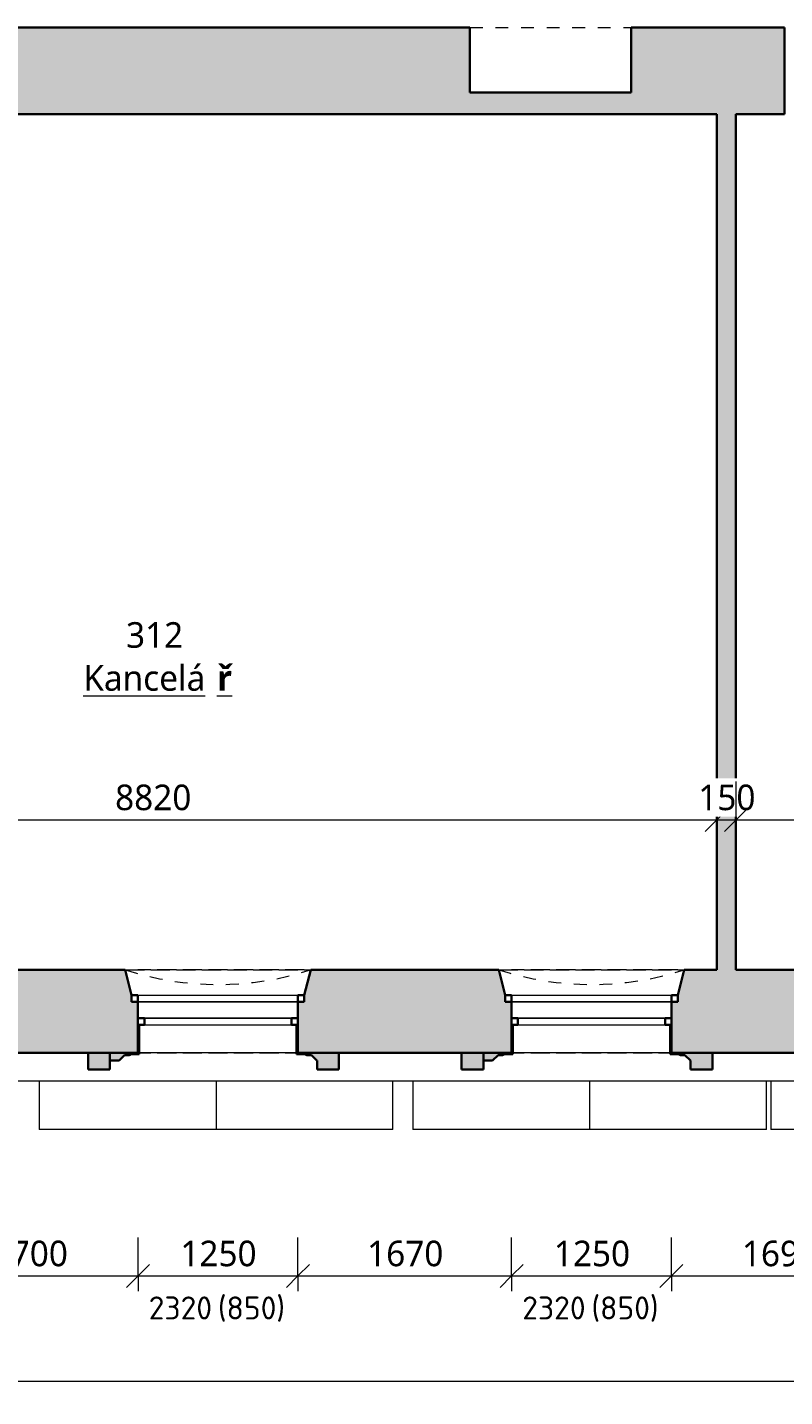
# Model space of a CAD drawing. Header units: metres. Extents: x -2.7 to 41.7, y -4.4 to 31.2.
# Tile 15 of 21: x 25.2 to 31.2, y -2.3 to 8.4. Entities that reach past the tile are written whole.
import ezdxf

# ---------------------------------------------------------------- set-up
doc = ezdxf.new("R2010")
doc.units = ezdxf.units.M
doc.linetypes.add('AV - Cerch_ 1 tecka 2mm', pattern=[0.004, 0.002, -0.001, 0, -0.001])
doc.layers.add('AV-KOTY', color=5, linetype='Continuous', lineweight=13, true_color=0x0000ff)
doc.layers.add('AV-MISTNOSTI', color=5, linetype='Continuous', lineweight=5, true_color=0x0000ff)
for name, color, linetype, lineweight in [('AV-KOTY-100', 7, 'Continuous', 5), ('AV-SRAFY', 7, 'Continuous', 35), ('AV-STAVBA', 7, 'Continuous', 18)]:
    doc.layers.add(name, color=color, linetype=linetype, lineweight=lineweight)
doc.styles.add('ISOCPEUR', font='isocpeur.ttf', dxfattribs={"height": 0.18})
doc.styles.add('Trebuchet MS', font='trebuc.ttf', dxfattribs={"height": 0.2})
doc.styles.add('Trebuchet MS_B', font='trebuc.ttf', dxfattribs={"height": 0.2})
doc.dimstyles.new('2_mm_-_O_-_Blue_-_mm_-_zaokrouhlena', dxfattribs={"dimscale": 0.3048, "dimtxt": 0.20619, "dimasz": 0.590551, "dimexe": 0.393701, "dimexo": 0.0625, "dimgap": 0.065617, "dimtad": 1, "dimdec": 0, "dimlfac": 1000, "dimrnd": 10, "dimzin": 0, "dimdsep": 46, "dimtxsty": 'Trebuchet MS', "dimblk1": 'OBLIQUE', "dimblk2": 'OBLIQUE', "dimsah": 1, "dimcen": 0.09, "dimazin": 0, "dimtfac": 1, "dimtdec": 4, "dimtix": 1, "dimtmove": 0, "dimatfit": 3, "dimfxl": 0.984252, "dimfxlon": 1, "dimtvp": 1, "dimtfill": 1, "dimtolj": 1, "dimtzin": 0, "dimarcsym": 2})

# ---------------------------------------------------------------- blocks, each defined once
blk = doc.blocks.new('GM_Nika_obdélníková - 1560x2600-996964-3NP')
at = {"layer": 'AV-STAVBA', "linetype": 'AV - Cerch_ 1 tecka 2mm'}
blk.add_line((-0.63, 0.34), (0.63, 0.34), dxfattribs=at)
blk = doc.blocks.new('WI_2-2_dvojité_bez středního sloupku - 1250x2320-1217601-3NP')
at = {"layer": 'AV-STAVBA', "linetype": 'AV - Cerch_ 1 tecka 2mm', "lineweight": 13}
for p, q in [((0.675, 0.325), (-0.675, 0.325)), ((-0.675, 0.325), (0.675, 0.325)), ((0.625, 0.325), (-0.625, 0.325)), ((0.675, -0.325), (-0.675, -0.325)), ((0.625, -0.325), (-0.625, -0.325)), ((-0.625, -0.325), (0.625, -0.325))]:
    blk.add_line(p, q, dxfattribs=at)
at = {"layer": 'AV-STAVBA', "lineweight": 35}
for p, q in [((-0.625, 0.125), (-0.675, 0.125)), ((-0.675, 0.125), (-0.675, 0.075)), ((-0.625, 0.075), (-0.625, 0.125)), ((0.675, 0.125), (0.625, 0.125)), ((0.625, 0.125), (0.625, 0.075)), ((0.675, 0.075), (0.675, 0.125)), ((-0.675, 0.075), (-0.625, 0.075)), ((0.625, 0.075), (0.675, 0.075)), ((-0.625, -0.105), (-0.625, -0.055)), ((-0.625, -0.055), (-0.575, -0.055)), ((-0.575, -0.105), (-0.625, -0.105)), ((-0.575, -0.055), (-0.575, -0.105)), ((0.575, -0.105), (0.575, -0.055)), ((0.575, -0.055), (0.625, -0.055)), ((0.625, -0.105), (0.575, -0.105)), ((0.625, -0.055), (0.625, -0.105))]:
    blk.add_line(p, q, dxfattribs=at)
at = {"layer": 'AV-STAVBA'}
for p, q in [((-0.675, 0.075), (-0.675, 0.125)), ((-0.675, 0.125), (0.675, 0.125)), ((-0.625, 0.125), (0.031, 0.125)), ((-0.625, 0.075), (-0.625, 0.125)), ((0.031, 0.125), (0.625, 0.125)), ((0.625, 0.075), (0.625, 0.125)), ((0.675, 0.075), (0.675, 0.125)), ((-0.675, 0.075), (0.675, 0.075)), ((0.031, 0.075), (-0.625, 0.075)), ((0.625, 0.075), (0.031, 0.075)), ((-0.625, -0.055), (-0.625, -0.105)), ((-0.625, -0.055), (0.625, -0.055)), ((-0.625, -0.105), (0.625, -0.105)), ((0.031, -0.055), (-0.575, -0.055)), ((-0.575, -0.055), (-0.575, -0.105)), ((-0.575, -0.105), (0.031, -0.105)), ((0.575, -0.055), (0.031, -0.055)), ((0.031, -0.105), (0.575, -0.105)), ((0.575, -0.055), (0.575, -0.105)), ((0.625, -0.055), (0.625, -0.105))]:
    blk.add_line(p, q, dxfattribs=at)
blk = doc.blocks.new('GM_Nika se zkoseným ostěním a klenutým nadpražím - 1350x2500_200-1217707-3NP')
at = {"layer": 'AV-STAVBA', "linetype": 'AV - Cerch_ 1 tecka 2mm', "lineweight": 13}
for p, q in [((0.675, 0.325), (-0.675, 0.325)), ((0.725, -0.325), (-0.725, -0.325))]:
    blk.add_line(p, q, dxfattribs=at)
blk.add_arc((0, -2.537), 2.328, 71.8558, 108.1442, dxfattribs=at)
blk = doc.blocks.new('GM_Nika_zkosené ostění - v900-1218213-3NP')
at = {"layer": 'AV-STAVBA', "linetype": 'AV - Cerch_ 1 tecka 2mm', "lineweight": 13}
blk.add_line((-0.6, 0.325), (0.85, 0.325), dxfattribs=at)
blk = doc.blocks.new('Podokenní římsa 3NP - Podokenní římsa 3NP-1611802-3NP')
at = {"layer": 'AV-STAVBA'}
blk.add_line((21.795, 0.138), (33.759, 0.138), dxfattribs=at)
blk = doc.blocks.new('Tympanon a šambrána 3NP6 - Tympanon a šambrána 2NP-1616061-3NP')
at = {"layer": 'AV-STAVBA'}
h = blk.add_hatch(color=256, dxfattribs=at)
h.paths.add_polyline_path([(7.679, 0.228), (7.8, 0.228), (7.8, 0.358), (7.48, 0.358), (7.48, 0.578), (7.47, 0.578), (7.47, 0.348), (7.535, 0.348), (7.55, 0.339), (7.585, 0.339), (7.628, 0.297), (7.63, 0.297), (7.63, 0.228)])
h.paths.add_polyline_path([(6.01, 0.297), (6.082, 0.297), (6.125, 0.339), (6.16, 0.339), (6.175, 0.348), (6.24, 0.348), (6.24, 0.578), (6.23, 0.578), (6.23, 0.358), (6.01, 0.358)])
blk.add_hatch(color=256, dxfattribs=at).paths.add_polyline_path([(6.01, 0.228), (6.01, 0.358), (5.84, 0.358), (5.84, 0.228)])
at = {"layer": 'AV-STAVBA', "lineweight": 35}
for p, q in [((6.23, 0.578), (6.23, 0.358)), ((6.24, 0.348), (6.24, 0.578)), ((7.47, 0.578), (7.47, 0.348)), ((7.48, 0.358), (7.48, 0.578)), ((6.01, 0.358), (5.84, 0.358)), ((5.84, 0.358), (5.84, 0.228)), ((6.23, 0.358), (6.01, 0.358)), ((6.01, 0.358), (6.01, 0.297)), ((6.01, 0.228), (6.01, 0.358)), ((6.082, 0.297), (6.125, 0.339)), ((6.125, 0.339), (6.16, 0.339)), ((6.16, 0.339), (6.175, 0.348)), ((6.175, 0.348), (6.24, 0.348)), ((7.47, 0.348), (7.535, 0.348)), ((7.8, 0.358), (7.48, 0.358)), ((7.535, 0.348), (7.55, 0.339)), ((7.55, 0.339), (7.585, 0.339)), ((7.585, 0.339), (7.628, 0.297)), ((7.8, 0.228), (7.8, 0.358)), ((5.84, 0.228), (6.01, 0.228)), ((6.01, 0.297), (6.082, 0.297)), ((7.628, 0.297), (7.63, 0.297)), ((7.63, 0.297), (7.63, 0.228)), ((7.63, 0.228), (7.8, 0.228))]:
    blk.add_line(p, q, dxfattribs=at)
blk = doc.blocks.new('Tympanon a šambrána 3NP7 - Tympanon a šambrána 2NP-1616171-3NP')
at = {"layer": 'AV-STAVBA'}
h = blk.add_hatch(color=256, dxfattribs=at)
h.paths.add_polyline_path([(7.8, 0.228), (7.8, 0.358), (7.48, 0.358), (7.48, 0.578), (7.47, 0.578), (7.47, 0.348), (7.535, 0.348), (7.55, 0.339), (7.585, 0.339), (7.628, 0.297), (7.63, 0.297), (7.63, 0.228)])
h.paths.add_polyline_path([(6.01, 0.297), (6.082, 0.297), (6.125, 0.339), (6.16, 0.339), (6.175, 0.348), (6.24, 0.348), (6.24, 0.578), (6.23, 0.578), (6.23, 0.358), (6.01, 0.358)])
blk.add_hatch(color=256, dxfattribs=at).paths.add_polyline_path([(6.01, 0.228), (6.01, 0.358), (5.84, 0.358), (5.84, 0.228)])
at = {"layer": 'AV-STAVBA', "lineweight": 35}
for p, q in [((6.23, 0.578), (6.23, 0.358)), ((6.24, 0.348), (6.24, 0.578)), ((7.47, 0.578), (7.47, 0.348)), ((7.48, 0.358), (7.48, 0.578)), ((6.01, 0.358), (5.84, 0.358)), ((5.84, 0.358), (5.84, 0.228)), ((6.23, 0.358), (6.01, 0.358)), ((6.01, 0.358), (6.01, 0.297)), ((6.01, 0.228), (6.01, 0.358)), ((6.082, 0.297), (6.125, 0.339)), ((6.125, 0.339), (6.16, 0.339)), ((6.16, 0.339), (6.175, 0.348)), ((6.175, 0.348), (6.24, 0.348)), ((7.47, 0.348), (7.535, 0.348)), ((7.8, 0.358), (7.48, 0.358)), ((7.535, 0.348), (7.55, 0.339)), ((7.55, 0.339), (7.585, 0.339)), ((7.585, 0.339), (7.628, 0.297)), ((7.8, 0.228), (7.8, 0.358)), ((5.84, 0.228), (6.01, 0.228)), ((6.01, 0.297), (6.082, 0.297)), ((7.628, 0.297), (7.63, 0.297)), ((7.63, 0.297), (7.63, 0.228)), ((7.63, 0.228), (7.8, 0.228))]:
    blk.add_line(p, q, dxfattribs=at)
blk = doc.blocks.new('DIMBLOCK55-3NP')
at = {"layer": 'AV-KOTY-100', "color": 5, "true_color": 0x0000ff}
for p, q in [((24.41, -1.387), (24.41, -1.087)), ((26.11, -1.387), (26.11, -1.087)), ((24.41, -1.387), (24.32, -1.477)), ((24.41, -1.387), (24.5, -1.297)), ((24.41, -1.387), (26.11, -1.387)), ((24.41, -1.387), (24.41, -1.507)), ((26.11, -1.387), (26.02, -1.477)), ((26.11, -1.387), (26.2, -1.297)), ((26.11, -1.387), (26.11, -1.507))]:
    blk.add_line(p, q, dxfattribs=at)
at = {"layer": 'AV-KOTY-100', "color": 0, "insert": (24.966, -1.111), "char_height": 0.2, "width": 0.70454, "attachment_point": 1, "line_spacing_factor": 1.048425, "style": 'Trebuchet MS', "bg_fill": 3, "box_fill_scale": 1.25, "bg_fill_color": 256, "bg_fill_true_color": 13158600, "bg_fill_transparency": 0}
blk.add_mtext('1700', dxfattribs=at)
blk = doc.blocks.new('_Oblique')
at = {"color": 0, "linetype": 'ByBlock', "lineweight": -2}
blk.add_line((-0.5, -0.5), (0.5, 0.5), dxfattribs=at)
blk = doc.blocks.new('DIMBLOCK56-3NP')
at = {"layer": 'AV-KOTY-100', "color": 5, "true_color": 0x0000ff}
for p, q in [((26.11, -1.387), (26.11, -1.087)), ((27.36, -1.387), (27.36, -1.087)), ((26.11, -1.387), (26.02, -1.477)), ((26.11, -1.387), (26.2, -1.297)), ((26.11, -1.387), (27.36, -1.387)), ((26.11, -1.387), (26.11, -1.507)), ((27.36, -1.387), (27.27, -1.477)), ((27.36, -1.387), (27.45, -1.297)), ((27.36, -1.387), (27.36, -1.507))]:
    blk.add_line(p, q, dxfattribs=at)
at = {"layer": 'AV-KOTY-100', "color": 0, "insert": (26.441, -1.111), "char_height": 0.2, "width": 0.70454, "attachment_point": 1, "line_spacing_factor": 1.048425, "style": 'Trebuchet MS', "bg_fill": 3, "box_fill_scale": 1.25, "bg_fill_color": 256, "bg_fill_true_color": 13158600, "bg_fill_transparency": 0}
blk.add_mtext('1250', dxfattribs=at)
blk = doc.blocks.new('DIMBLOCK57-3NP')
at = {"layer": 'AV-KOTY-100', "color": 5, "true_color": 0x0000ff}
for p, q in [((27.36, -1.387), (27.36, -1.087)), ((29.03, -1.387), (29.03, -1.087)), ((27.36, -1.387), (27.27, -1.477)), ((27.36, -1.387), (27.45, -1.297)), ((27.36, -1.387), (29.03, -1.387)), ((27.36, -1.387), (27.36, -1.507)), ((29.03, -1.387), (28.94, -1.477)), ((29.03, -1.387), (29.12, -1.297)), ((29.03, -1.387), (29.03, -1.507))]:
    blk.add_line(p, q, dxfattribs=at)
at = {"layer": 'AV-KOTY-100', "color": 0, "insert": (27.901, -1.111), "char_height": 0.2, "width": 0.70454, "attachment_point": 1, "line_spacing_factor": 1.048425, "style": 'Trebuchet MS', "bg_fill": 3, "box_fill_scale": 1.25, "bg_fill_color": 256, "bg_fill_true_color": 13158600, "bg_fill_transparency": 0}
blk.add_mtext('1670', dxfattribs=at)
blk = doc.blocks.new('DIMBLOCK58-3NP')
at = {"layer": 'AV-KOTY-100', "color": 5, "true_color": 0x0000ff}
for p, q in [((29.03, -1.387), (29.03, -1.087)), ((30.28, -1.387), (30.28, -1.087)), ((29.03, -1.387), (28.94, -1.477)), ((29.03, -1.387), (29.12, -1.297)), ((29.03, -1.387), (30.28, -1.387)), ((29.03, -1.387), (29.03, -1.507)), ((30.28, -1.387), (30.19, -1.477)), ((30.28, -1.387), (30.37, -1.297)), ((30.28, -1.387), (30.28, -1.507))]:
    blk.add_line(p, q, dxfattribs=at)
at = {"layer": 'AV-KOTY-100', "color": 0, "insert": (29.361, -1.111), "char_height": 0.2, "width": 0.70454, "attachment_point": 1, "line_spacing_factor": 1.048425, "style": 'Trebuchet MS', "bg_fill": 3, "box_fill_scale": 1.25, "bg_fill_color": 256, "bg_fill_true_color": 13158600, "bg_fill_transparency": 0}
blk.add_mtext('1250', dxfattribs=at)
blk = doc.blocks.new('DIMBLOCK59-3NP')
at = {"layer": 'AV-KOTY-100', "color": 5, "true_color": 0x0000ff}
for p, q in [((30.28, -1.387), (30.28, -1.087)), ((31.97, -1.387), (31.97, -1.087)), ((30.28, -1.387), (30.19, -1.477)), ((30.28, -1.387), (30.37, -1.297)), ((30.28, -1.387), (31.97, -1.387)), ((30.28, -1.387), (30.28, -1.507)), ((31.97, -1.387), (31.88, -1.477)), ((31.97, -1.387), (32.06, -1.297)), ((31.97, -1.387), (31.97, -1.507))]:
    blk.add_line(p, q, dxfattribs=at)
at = {"layer": 'AV-KOTY-100', "color": 0, "insert": (30.831, -1.111), "char_height": 0.2, "width": 0.70454, "attachment_point": 1, "line_spacing_factor": 1.048425, "style": 'Trebuchet MS', "bg_fill": 3, "box_fill_scale": 1.25, "bg_fill_color": 256, "bg_fill_true_color": 13158600, "bg_fill_transparency": 0}
blk.add_mtext('1690', dxfattribs=at)
blk = doc.blocks.new('DIMBLOCK66-3NP')
at = {"layer": 'AV-KOTY-100', "color": 5, "true_color": 0x0000ff}
for p, q in [((-0.235, -2.211), (-0.235, -1.911)), ((39.765, -2.211), (39.765, -1.911)), ((-0.235, -2.211), (-0.145, -2.121)), ((39.765, -2.211), (39.855, -2.121)), ((-0.235, -2.211), (-0.325, -2.301)), ((-0.235, -2.211), (39.765, -2.211)), ((-0.235, -2.211), (-0.235, -2.331)), ((39.765, -2.211), (39.675, -2.301)), ((39.765, -2.211), (39.765, -2.331))]:
    blk.add_line(p, q, dxfattribs=at)
at = {"layer": 'AV-KOTY-100', "color": 0, "insert": (19.398, -1.935), "char_height": 0.2, "width": 0.88068, "attachment_point": 1, "line_spacing_factor": 1.048425, "style": 'Trebuchet MS', "bg_fill": 3, "box_fill_scale": 1.25, "bg_fill_color": 256, "bg_fill_true_color": 13158600, "bg_fill_transparency": 0}
blk.add_mtext('40000', dxfattribs=at)
blk = doc.blocks.new('DIMBLOCK76-3NP')
at = {"layer": 'AV-KOTY-100', "color": 5, "true_color": 0x0000ff}
for p, q in [((21.815, 2.18), (21.815, 2.48)), ((30.635, 2.18), (30.635, 2.48)), ((21.815, 2.18), (21.905, 2.27)), ((30.635, 2.18), (30.725, 2.27)), ((21.815, 2.18), (21.725, 2.09)), ((21.815, 2.18), (30.635, 2.18)), ((21.815, 2.18), (21.815, 2.06)), ((30.635, 2.18), (30.545, 2.09)), ((30.635, 2.18), (30.635, 2.06))]:
    blk.add_line(p, q, dxfattribs=at)
at = {"layer": 'AV-KOTY-100', "color": 0, "insert": (25.931, 2.456), "char_height": 0.2, "width": 0.70454, "attachment_point": 1, "line_spacing_factor": 1.048425, "style": 'Trebuchet MS', "bg_fill": 3, "box_fill_scale": 1.25, "bg_fill_color": 256, "bg_fill_true_color": 13158600, "bg_fill_transparency": 0}
blk.add_mtext('8820', dxfattribs=at)
blk = doc.blocks.new('DIMBLOCK77-3NP')
at = {"layer": 'AV-KOTY-100', "color": 5, "true_color": 0x0000ff}
for p, q in [((30.635, 2.18), (30.635, 2.48)), ((30.785, 2.18), (30.785, 2.48)), ((30.635, 2.18), (30.725, 2.27)), ((30.785, 2.18), (30.875, 2.27)), ((30.635, 2.18), (30.545, 2.09)), ((30.635, 2.18), (30.785, 2.18)), ((30.635, 2.18), (30.635, 2.06)), ((30.785, 2.18), (30.695, 2.09)), ((30.785, 2.18), (30.785, 2.06))]:
    blk.add_line(p, q, dxfattribs=at)
at = {"layer": 'AV-KOTY-100', "color": 0, "insert": (30.49, 2.456), "char_height": 0.2, "width": 0.52841, "attachment_point": 1, "line_spacing_factor": 1.048425, "style": 'Trebuchet MS', "bg_fill": 3, "box_fill_scale": 1.25, "bg_fill_color": 256, "bg_fill_true_color": 13158600, "bg_fill_transparency": 0}
blk.add_mtext('150', dxfattribs=at)
blk = doc.blocks.new('DIMBLOCK78-3NP')
at = {"layer": 'AV-KOTY-100', "color": 5, "true_color": 0x0000ff}
for p, q in [((30.785, 2.18), (30.785, 2.48)), ((39.235, 2.18), (39.235, 2.48)), ((30.785, 2.18), (30.875, 2.27)), ((39.235, 2.18), (39.325, 2.27)), ((30.785, 2.18), (30.695, 2.09)), ((30.785, 2.18), (39.235, 2.18)), ((30.785, 2.18), (30.785, 2.06)), ((39.235, 2.18), (39.145, 2.09)), ((39.235, 2.18), (39.235, 2.06))]:
    blk.add_line(p, q, dxfattribs=at)
at = {"layer": 'AV-KOTY-100', "color": 0, "insert": (34.716, 2.456), "char_height": 0.2, "width": 0.70454, "attachment_point": 1, "line_spacing_factor": 1.048425, "style": 'Trebuchet MS', "bg_fill": 3, "box_fill_scale": 1.25, "bg_fill_color": 256, "bg_fill_true_color": 13158600, "bg_fill_transparency": 0}
blk.add_mtext('8450', dxfattribs=at)

msp = doc.modelspace()

# ---------------------------------------------------------------- hatches: boundary and pattern name
at = {"layer": 'AV-SRAFY', "lineweight": 18}
h = msp.add_hatch(color=256, dxfattribs=at)
h.paths.add_polyline_path([(32.5648, 7.6982), (39.2348, 7.6982), (39.2348, 8.3782), (32.5648, 8.3782)])
h.paths.add_polyline_path([(17.6273, 7.6982), (18.0048, 7.6982), (18.0048, 7.8732), (18.6548, 7.8732), (18.6548, 7.6982), (19.0224, 7.6982), (19.0224, 8.3782), (17.7648, 8.3782), (17.7648, 8.0382), (17.5048, 8.0382), (17.5048, 7.6982)])
h.paths.add_polyline_path([(20.4224, 7.6982), (22.8123, 7.6982), (22.8123, 8.3782), (20.4224, 8.3782)])
h.paths.add_polyline_path([(30.7848, 7.6982), (31.1648, 7.6982), (31.1648, 8.3782), (29.9648, 8.3782), (29.9648, 7.8682), (28.7048, 7.8682), (28.7048, 8.3782), (24.2123, 8.3782), (24.2123, 7.6982), (30.6348, 7.6982)])
msp.add_hatch(color=256, dxfattribs=at).paths.add_polyline_path([(30.6348, 1.0082), (30.7848, 1.0082), (30.7848, 7.6982), (30.6348, 7.6982), (30.6348, 2.0759)])
h = msp.add_hatch(color=256, dxfattribs=at)
h.paths.add_polyline_path([(20.9198, 0.3582), (23.1598, 0.3582), (23.1598, 0.7582), (23.1098, 0.7582), (23.1098, 0.8082), (23.0598, 1.0082), (21.0598, 1.0082), (21.0198, 0.8082), (20.9698, 0.8082), (20.9698, 0.7582), (20.9198, 0.7582), (20.9198, 0.3961)])
h.paths.add_polyline_path([(5.4448, 0.3582), (6.2299, 0.3582), (6.2299, 0.7582), (6.1799, 0.7582), (6.1799, 0.8082), (6.1299, 1.0082), (5.4348, 1.0082), (5.4348, 0.3582)])
h.paths.add_polyline_path([(7.4799, 0.3582), (9.1599, 0.3582), (9.1599, 0.7582), (9.1099, 0.7582), (9.1099, 0.8082), (9.0599, 1.0082), (7.5799, 1.0082), (7.5299, 0.8082), (7.5299, 0.7582), (7.4799, 0.7582), (7.4799, 0.3961)])
h.paths.add_polyline_path([(33.9791, 0.3582), (33.9791, 0.8282), (34.0498, 0.8282), (34.0498, 1.0082), (33.3198, 1.0082), (33.2698, 0.8082), (33.2698, 0.7582), (33.2198, 0.7582), (33.2198, 0.3582), (33.9435, 0.3582)])
h.paths.add_polyline_path([(10.4099, 0.3582), (12.0998, 0.3582), (12.0998, 0.7582), (12.0498, 0.7582), (12.0498, 0.8082), (11.9998, 1.0082), (10.5099, 1.0082), (10.4599, 0.8082), (10.4599, 0.7582), (10.4099, 0.7582), (10.4099, 0.5782)])
h.paths.add_polyline_path([(13.3498, 0.3582), (14.9998, 0.3582), (14.9998, 0.7582), (14.9498, 0.7582), (14.9498, 0.8082), (14.8998, 1.0082), (13.4498, 1.0082), (13.3998, 0.8082), (13.3998, 0.7582), (13.3498, 0.7582), (13.3498, 0.5782)])
h.paths.add_polyline_path([(31.9698, 0.3582), (31.9698, 0.7582), (31.9198, 0.7582), (31.9198, 0.8082), (31.8698, 1.0082), (30.3798, 1.0082), (30.3298, 0.8082), (30.3298, 0.7582), (30.2798, 0.7582), (30.2798, 0.3582), (31.8153, 0.3582)])
h.paths.add_polyline_path([(16.2498, 0.3582), (18.5198, 0.3582), (18.5198, 0.7582), (18.4698, 0.7582), (18.4698, 0.8082), (18.4198, 0.8082), (18.3798, 1.0082), (16.3498, 1.0082), (16.2998, 0.8082), (16.2998, 0.7582), (16.2498, 0.7582), (16.2498, 0.3961)])
h.paths.add_polyline_path([(24.4098, 0.3582), (26.1098, 0.3582), (26.1098, 0.7582), (26.0598, 0.7582), (26.0598, 0.8082), (26.0098, 1.0082), (24.5098, 1.0082), (24.4598, 0.8082), (24.4598, 0.7582), (24.4098, 0.7582), (24.4098, 0.3961)])
h.paths.add_polyline_path([(29.0298, 0.3582), (29.0298, 0.7582), (28.9798, 0.7582), (28.9798, 0.8082), (28.9298, 1.0082), (27.4598, 1.0082), (27.4098, 0.8082), (27.4098, 0.7582), (27.3598, 0.7582), (27.3598, 0.3582), (28.9777, 0.3582)])

# ---------------------------------------------------------------- linework, layer by layer
at = {"layer": 'AV-STAVBA', "lineweight": 35}
for p, q in [((28.7048, 8.3782), (24.2123, 8.3782)), ((28.7048, 7.8682), (28.7048, 8.3782)), ((31.1648, 8.3782), (29.9648, 8.3782)), ((29.9648, 8.3782), (29.9648, 7.8682)), ((31.1648, 7.6982), (31.1648, 8.3782)), ((29.9648, 7.8682), (28.7048, 7.8682)), ((24.2123, 7.6982), (30.6348, 7.6982)), ((30.6348, 7.6982), (30.6348, 1.0082)), ((30.7848, 7.6982), (31.1648, 7.6982)), ((30.7848, 1.0082), (30.7848, 7.6982)), ((26.0098, 1.0082), (24.5098, 1.0082)), ((26.0598, 0.8082), (26.0098, 1.0082)), ((27.4598, 1.0082), (27.4098, 0.8082)), ((28.9298, 1.0082), (27.4598, 1.0082)), ((28.9798, 0.8082), (28.9298, 1.0082)), ((30.3798, 1.0082), (30.3298, 0.8082)), ((30.6348, 1.0082), (30.3798, 1.0082)), ((31.8698, 1.0082), (30.7848, 1.0082)), ((26.1098, 0.6282), (26.1098, 0.7582)), ((27.3598, 0.7582), (27.3598, 0.6282)), ((29.0298, 0.6282), (29.0298, 0.7582)), ((30.2798, 0.7582), (30.2798, 0.6282)), ((26.1098, 0.3582), (26.1098, 0.5782)), ((27.3598, 0.5782), (27.3598, 0.3582)), ((29.0298, 0.3582), (29.0298, 0.5782)), ((30.2798, 0.5782), (30.2798, 0.3582)), ((24.4098, 0.3582), (26.1098, 0.3582)), ((27.3598, 0.3582), (29.0298, 0.3582)), ((30.2798, 0.3582), (31.9698, 0.3582))]:
    msp.add_line(p, q, dxfattribs=at)
at = {"layer": 'AV-STAVBA'}
for p, q in [((27.3598, 0.7582), (26.1098, 0.7582)), ((30.2798, 0.7582), (29.0298, 0.7582)), ((27.3498, 0.3582), (26.1198, 0.3582)), ((30.2698, 0.3582), (29.0398, 0.3582)), ((25.3377, 0.1382), (25.3377, -0.2418)), ((26.7203, 0.1382), (26.7203, -0.2418)), ((28.1029, -0.2418), (28.1029, 0.1382)), ((28.2577, 0.1382), (28.2577, -0.2418)), ((29.6403, 0.1382), (29.6403, -0.2418)), ((31.0229, -0.2418), (31.0229, 0.1382)), ((31.0577, 0.1382), (31.0577, -0.2418)), ((28.1029, -0.2418), (25.3377, -0.2418)), ((31.0229, -0.2418), (28.2577, -0.2418)), ((33.8229, -0.2418), (31.0577, -0.2418))]:
    msp.add_line(p, q, dxfattribs=at)

# ---------------------------------------------------------------- block references
for name, p in [('GM_Nika_obdélníková - 1560x2600-996964-3NP', (29.3348, 8.0382)), ('Tympanon a šambrána 3NP6 - Tympanon a šambrána 2NP-1616061-3NP', (19.88, 0)), ('Tympanon a šambrána 3NP7 - Tympanon a šambrána 2NP-1616171-3NP', (22.8, 0)), ('Podokenní římsa 3NP - Podokenní římsa 3NP-1611802-3NP', (0, 0))]:
    msp.add_blockref(name, p, dxfattribs=at)
at = {"layer": 'AV-STAVBA', "linetype": 'AV - Cerch_ 1 tecka 2mm', "lineweight": 13, "rotation": 180}
for p in [(26.7348, 0.6832), (29.6548, 0.6832)]:
    msp.add_blockref('GM_Nika se zkoseným ostěním a klenutým nadpražím - 1350x2500_200-1217707-3NP', p, dxfattribs=at)
at = {"layer": 'AV-STAVBA', "linetype": 'AV - Cerch_ 1 tecka 2mm', "lineweight": 13}
for name, p in [('GM_Nika_zkosené ostění - v900-1218213-3NP', (26.6098, 0.6832)), ('WI_2-2_dvojité_bez středního sloupku - 1250x2320-1217601-3NP', (26.7348, 0.6832)), ('GM_Nika_zkosené ostění - v900-1218213-3NP', (29.5298, 0.6832)), ('WI_2-2_dvojité_bez středního sloupku - 1250x2320-1217601-3NP', (29.6548, 0.6832))]:
    msp.add_blockref(name, p, dxfattribs=at)

# ---------------------------------------------------------------- texts
at = {"layer": 'AV-KOTY', "lineweight": 5, "char_height": 0.18, "attachment_point": 1, "style": 'ISOCPEUR'}
for s, insert, width in [('2320', (26.1934, -1.5471), 0.609282), ('(850)', (26.7346, -1.5471), 0.633333), ('2320', (29.1134, -1.5471), 0.609282), ('(850)', (29.6546, -1.5471), 0.633333)]:
    msp.add_mtext(s, dxfattribs=dict(at, insert=insert, width=width))
at = {"layer": 'AV-MISTNOSTI', "char_height": 0.2, "attachment_point": 1, "style": 'Trebuchet MS_B'}
for s, insert, width in [('312', (26.0163, 3.7264), 0.601266), ('\\LKancelá', (25.6823, 3.3901), 1.266666), ('\\L\\fTrebuchet MS|b1|i0|c238|p34|;\\Lř', (26.7274, 3.3901), 0.144304)]:
    msp.add_mtext(s, dxfattribs=dict(at, insert=insert, width=width))

# ---------------------------------------------------------------- dimensions: what is measured, and where the dimension line sits
at = {"layer": 'AV-KOTY', "lineweight": 5}
dim = msp.add_linear_dim(base=(39.7648, -2.2106), p1=(-0.2352, -1.9106), p2=(39.7648, -1.9106), dimstyle='2_mm_-_O_-_Blue_-_mm_-_zaokrouhlena', override={"dimpost": '<>', "dimfxl": 40}, dxfattribs=at)
dim.commit()
dim.dimension.update_dxf_attribs({"geometry": 'DIMBLOCK66-3NP', "text_midpoint": (19.7648, -2.0889)})

# ---------------------------------------------------------------- next in the draw order: dimensions: what is measured, and where the dimension line sits
for base, p1, p2, override, picture, middle in [((30.6348, 2.1802), (21.8148, 2.4802), (30.6348, 2.4802), {"dimpost": '<>', "dimfxl": 8.82}, 'DIMBLOCK76-3NP', (26.2248, 2.302)), ((26.1098, -1.3874), (24.4098, -1.0874), (26.1098, -1.0874), {"dimpost": '<>', "dimfxl": 1.7}, 'DIMBLOCK55-3NP', (25.2598, -1.2656))]:
    dim = msp.add_linear_dim(base=base, p1=p1, p2=p2, dimstyle='2_mm_-_O_-_Blue_-_mm_-_zaokrouhlena', override=override, dxfattribs=at)
    dim.commit()
    dim.dimension.update_dxf_attribs({"geometry": picture, "text_midpoint": middle})

# ---------------------------------------------------------------- next in the draw order: dimensions: what is measured, and where the dimension line sits
for base, p1, p2, override, picture, middle in [((30.7848, 2.1802), (30.6348, 2.4802), (30.7848, 2.4802), {"dimpost": '<>', "dimfxl": 0.15}, 'DIMBLOCK77-3NP', (30.7098, 2.302)), ((27.3598, -1.3874), (26.1098, -1.0874), (27.3598, -1.0874), {"dimpost": '<>', "dimfxl": 1.25}, 'DIMBLOCK56-3NP', (26.7348, -1.2656))]:
    dim = msp.add_linear_dim(base=base, p1=p1, p2=p2, dimstyle='2_mm_-_O_-_Blue_-_mm_-_zaokrouhlena', override=override, dxfattribs=at)
    dim.commit()
    dim.dimension.update_dxf_attribs({"geometry": picture, "text_midpoint": middle})

# ---------------------------------------------------------------- next in the draw order: dimensions: what is measured, and where the dimension line sits
for base, p1, p2, override, picture, middle in [((39.2348, 2.1802), (30.7848, 2.4802), (39.2348, 2.4802), {"dimpost": '<>', "dimfxl": 8.450043}, 'DIMBLOCK78-3NP', (35.0098, 2.302)), ((29.0298, -1.3874), (27.3598, -1.0874), (29.0298, -1.0874), {"dimpost": '<>', "dimfxl": 1.67}, 'DIMBLOCK57-3NP', (28.1948, -1.2653))]:
    dim = msp.add_linear_dim(base=base, p1=p1, p2=p2, dimstyle='2_mm_-_O_-_Blue_-_mm_-_zaokrouhlena', override=override, dxfattribs=at)
    dim.commit()
    dim.dimension.update_dxf_attribs({"geometry": picture, "text_midpoint": middle})

# ---------------------------------------------------------------- next in the draw order: dimensions: what is measured, and where the dimension line sits
dim = msp.add_linear_dim(base=(30.2798, -1.3874), p1=(29.0298, -1.0874), p2=(30.2798, -1.0874), dimstyle='2_mm_-_O_-_Blue_-_mm_-_zaokrouhlena', override={"dimpost": '<>', "dimfxl": 1.25}, dxfattribs=at)
dim.commit()
dim.dimension.update_dxf_attribs({"geometry": 'DIMBLOCK58-3NP', "text_midpoint": (29.6548, -1.2656)})

# ---------------------------------------------------------------- next in the draw order: dimensions: what is measured, and where the dimension line sits
dim = msp.add_linear_dim(base=(31.9698, -1.3874), p1=(30.2798, -1.0874), p2=(31.9698, -1.0874), dimstyle='2_mm_-_O_-_Blue_-_mm_-_zaokrouhlena', override={"dimpost": '<>', "dimfxl": 1.69}, dxfattribs=at)
dim.commit()
dim.dimension.update_dxf_attribs({"geometry": 'DIMBLOCK59-3NP', "text_midpoint": (31.1248, -1.2653)})

doc.saveas('drawing.dxf')
